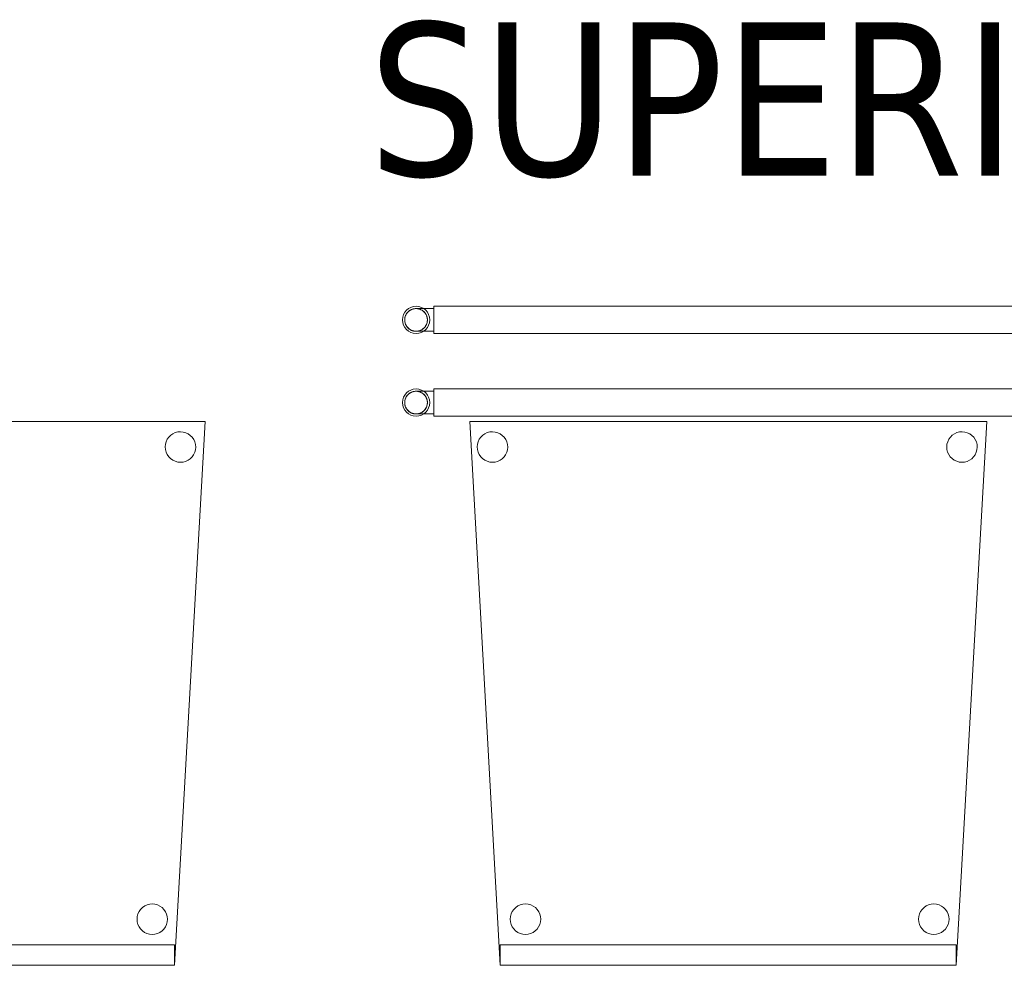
# Model space of a CAD drawing. Header units: metres. Extents: x 391.1 to 427.5, y 12.5 to 28.4.
# Tile 197 of 209: x 417.401 to 418.366, y 16.054 to 16.98. Entities that reach past the tile are written whole.
import ezdxf

# ---------------------------------------------------------------- set-up
doc = ezdxf.new("R2010")
doc.units = ezdxf.units.M
for name, color, linetype, lineweight in [('02_MOBILIARIO', 7, 'Continuous', 18), ('A-DETL-____-MBND', 7, 'Continuous', 18), ('G-____-____-TEXT', 7, 'Continuous', 30), ('P-PIPE-____-OTLN', 7, 'Continuous', 18)]:
    doc.layers.add(name, color=color, linetype=linetype, lineweight=lineweight)
doc.styles.add('Tahoma_4', font='tahoma.ttf', dxfattribs={"height": 0.15})

# ---------------------------------------------------------------- blocks, each defined once
blk = doc.blocks.new('Family - Cadira confident_PA-152257-03_CLI_AIGUA_P0A')
at = {"layer": 'A-DETL-____-MBND', "color": 253, "true_color": 0xaaaaaa}
for p, q in [((0.03, 0), (0, 0.53261)), ((0, 0.53261), (0.50651, 0.53261)), ((0.50651, 0.53261), (0, 0.53261)), ((0, 0.53261), (0.03, 0)), ((0.50651, 0.53261), (0.47651, 0)), ((0.47651, 0), (0.50651, 0.53261)), ((0.01488, 0.52048), (0.01724, 0.52157)), ((0.01724, 0.52157), (0.01488, 0.52048)), ((0.01724, 0.52157), (0.01976, 0.52223)), ((0.01976, 0.52223), (0.01724, 0.52157)), ((0.01976, 0.52223), (0.02235, 0.52245)), ((0.02235, 0.52245), (0.01976, 0.52223)), ((0.02235, 0.52245), (0.02495, 0.52221)), ((0.02495, 0.52221), (0.02235, 0.52245)), ((0.02495, 0.52221), (0.02746, 0.52153)), ((0.02746, 0.52153), (0.02495, 0.52221)), ((0.02746, 0.52153), (0.02981, 0.52041)), ((0.02981, 0.52041), (0.02746, 0.52153)), ((0.47488, 0.52048), (0.47724, 0.52157)), ((0.47724, 0.52157), (0.47488, 0.52048)), ((0.47724, 0.52157), (0.47976, 0.52223)), ((0.47976, 0.52223), (0.47724, 0.52157)), ((0.47976, 0.52223), (0.48235, 0.52245)), ((0.48235, 0.52245), (0.47976, 0.52223)), ((0.48235, 0.52245), (0.48495, 0.52221)), ((0.48495, 0.52221), (0.48235, 0.52245)), ((0.48495, 0.52221), (0.48746, 0.52153)), ((0.48746, 0.52153), (0.48495, 0.52221)), ((0.48746, 0.52153), (0.48981, 0.52041)), ((0.48981, 0.52041), (0.48746, 0.52153)), ((0.00759, 0.51017), (0.00827, 0.51268)), ((0.00827, 0.51268), (0.00759, 0.51017)), ((0.00827, 0.51268), (0.00938, 0.51504)), ((0.00938, 0.51504), (0.00827, 0.51268)), ((0.00938, 0.51504), (0.01089, 0.51716)), ((0.01089, 0.51716), (0.00938, 0.51504)), ((0.01089, 0.51716), (0.01274, 0.519)), ((0.01274, 0.519), (0.01089, 0.51716)), ((0.01274, 0.519), (0.01488, 0.52048)), ((0.01488, 0.52048), (0.01274, 0.519)), ((0.02981, 0.52041), (0.03194, 0.51891)), ((0.03194, 0.51891), (0.02981, 0.52041)), ((0.03194, 0.51891), (0.03377, 0.51706)), ((0.03377, 0.51706), (0.03194, 0.51891)), ((0.03377, 0.51706), (0.03526, 0.51492)), ((0.03526, 0.51492), (0.03377, 0.51706)), ((0.03526, 0.51492), (0.03635, 0.51256)), ((0.03635, 0.51256), (0.03526, 0.51492)), ((0.03635, 0.51256), (0.03701, 0.51004)), ((0.03701, 0.51004), (0.03635, 0.51256)), ((0.46759, 0.51017), (0.46827, 0.51268)), ((0.46827, 0.51268), (0.46759, 0.51017)), ((0.46827, 0.51268), (0.46938, 0.51504)), ((0.46938, 0.51504), (0.46827, 0.51268)), ((0.46938, 0.51504), (0.47089, 0.51716)), ((0.47089, 0.51716), (0.46938, 0.51504)), ((0.47089, 0.51716), (0.47274, 0.519)), ((0.47274, 0.519), (0.47089, 0.51716)), ((0.47274, 0.519), (0.47488, 0.52048)), ((0.47488, 0.52048), (0.47274, 0.519)), ((0.48981, 0.52041), (0.49194, 0.51891)), ((0.49194, 0.51891), (0.48981, 0.52041)), ((0.49194, 0.51891), (0.49377, 0.51706)), ((0.49377, 0.51706), (0.49194, 0.51891)), ((0.49377, 0.51706), (0.49526, 0.51492)), ((0.49526, 0.51492), (0.49377, 0.51706)), ((0.49526, 0.51492), (0.49635, 0.51256)), ((0.49635, 0.51256), (0.49526, 0.51492)), ((0.49635, 0.51256), (0.49701, 0.51004)), ((0.49701, 0.51004), (0.49635, 0.51256)), ((0.00735, 0.50758), (0.00759, 0.51017)), ((0.00759, 0.51017), (0.00735, 0.50758)), ((0.00757, 0.50498), (0.00735, 0.50758)), ((0.00735, 0.50758), (0.00757, 0.50498)), ((0.00823, 0.50246), (0.00757, 0.50498)), ((0.00757, 0.50498), (0.00823, 0.50246)), ((0.00932, 0.5001), (0.00823, 0.50246)), ((0.00823, 0.50246), (0.00932, 0.5001)), ((0.0363, 0.50234), (0.03519, 0.49999)), ((0.03519, 0.49999), (0.0363, 0.50234)), ((0.03699, 0.50485), (0.0363, 0.50234)), ((0.0363, 0.50234), (0.03699, 0.50485)), ((0.03723, 0.50745), (0.03699, 0.50485)), ((0.03699, 0.50485), (0.03723, 0.50745)), ((0.03701, 0.51004), (0.03723, 0.50745)), ((0.03723, 0.50745), (0.03701, 0.51004)), ((0.46735, 0.50758), (0.46759, 0.51017)), ((0.46759, 0.51017), (0.46735, 0.50758)), ((0.46757, 0.50498), (0.46735, 0.50758)), ((0.46735, 0.50758), (0.46757, 0.50498)), ((0.46823, 0.50246), (0.46757, 0.50498)), ((0.46757, 0.50498), (0.46823, 0.50246)), ((0.46932, 0.5001), (0.46823, 0.50246)), ((0.46823, 0.50246), (0.46932, 0.5001)), ((0.4963, 0.50234), (0.49519, 0.49999)), ((0.49519, 0.49999), (0.4963, 0.50234)), ((0.49699, 0.50485), (0.4963, 0.50234)), ((0.4963, 0.50234), (0.49699, 0.50485)), ((0.49723, 0.50745), (0.49699, 0.50485)), ((0.49699, 0.50485), (0.49723, 0.50745)), ((0.49701, 0.51004), (0.49723, 0.50745)), ((0.49723, 0.50745), (0.49701, 0.51004)), ((0.0108, 0.49796), (0.00932, 0.5001)), ((0.00932, 0.5001), (0.0108, 0.49796)), ((0.01264, 0.49611), (0.0108, 0.49796)), ((0.0108, 0.49796), (0.01264, 0.49611)), ((0.01476, 0.49461), (0.01264, 0.49611)), ((0.01264, 0.49611), (0.01476, 0.49461)), ((0.01712, 0.4935), (0.01476, 0.49461)), ((0.01476, 0.49461), (0.01712, 0.4935)), ((0.01963, 0.49281), (0.01712, 0.4935)), ((0.01712, 0.4935), (0.01963, 0.49281)), ((0.02222, 0.49257), (0.01963, 0.49281)), ((0.01963, 0.49281), (0.02222, 0.49257)), ((0.02482, 0.49279), (0.02222, 0.49257)), ((0.02222, 0.49257), (0.02482, 0.49279)), ((0.02734, 0.49345), (0.02482, 0.49279)), ((0.02482, 0.49279), (0.02734, 0.49345)), ((0.0297, 0.49454), (0.02734, 0.49345)), ((0.02734, 0.49345), (0.0297, 0.49454)), ((0.03184, 0.49603), (0.0297, 0.49454)), ((0.0297, 0.49454), (0.03184, 0.49603)), ((0.03369, 0.49786), (0.03184, 0.49603)), ((0.03184, 0.49603), (0.03369, 0.49786)), ((0.03519, 0.49999), (0.03369, 0.49786)), ((0.03369, 0.49786), (0.03519, 0.49999)), ((0.4708, 0.49796), (0.46932, 0.5001)), ((0.46932, 0.5001), (0.4708, 0.49796)), ((0.47264, 0.49611), (0.4708, 0.49796)), ((0.4708, 0.49796), (0.47264, 0.49611)), ((0.47476, 0.49461), (0.47264, 0.49611)), ((0.47264, 0.49611), (0.47476, 0.49461)), ((0.47712, 0.4935), (0.47476, 0.49461)), ((0.47476, 0.49461), (0.47712, 0.4935)), ((0.47963, 0.49281), (0.47712, 0.4935)), ((0.47712, 0.4935), (0.47963, 0.49281)), ((0.48222, 0.49257), (0.47963, 0.49281)), ((0.47963, 0.49281), (0.48222, 0.49257)), ((0.48482, 0.49279), (0.48222, 0.49257)), ((0.48222, 0.49257), (0.48482, 0.49279)), ((0.48734, 0.49345), (0.48482, 0.49279)), ((0.48482, 0.49279), (0.48734, 0.49345)), ((0.4897, 0.49454), (0.48734, 0.49345)), ((0.48734, 0.49345), (0.4897, 0.49454)), ((0.49184, 0.49603), (0.4897, 0.49454)), ((0.4897, 0.49454), (0.49184, 0.49603)), ((0.49369, 0.49786), (0.49184, 0.49603)), ((0.49184, 0.49603), (0.49369, 0.49786)), ((0.49519, 0.49999), (0.49369, 0.49786)), ((0.49369, 0.49786), (0.49519, 0.49999)), ((0.0451, 0.05659), (0.04724, 0.05807)), ((0.04724, 0.05807), (0.0451, 0.05659)), ((0.04724, 0.05807), (0.0496, 0.05916)), ((0.0496, 0.05916), (0.04724, 0.05807)), ((0.0496, 0.05916), (0.05212, 0.05983)), ((0.05212, 0.05983), (0.0496, 0.05916)), ((0.05212, 0.05983), (0.05472, 0.06004)), ((0.05472, 0.06004), (0.05212, 0.05983)), ((0.05472, 0.06004), (0.05731, 0.0598)), ((0.05731, 0.0598), (0.05472, 0.06004)), ((0.05731, 0.0598), (0.05982, 0.05912)), ((0.05982, 0.05912), (0.05731, 0.0598)), ((0.05982, 0.05912), (0.06218, 0.05801)), ((0.06218, 0.05801), (0.05982, 0.05912)), ((0.06218, 0.05801), (0.0643, 0.0565)), ((0.0643, 0.0565), (0.06218, 0.05801)), ((0.4451, 0.05659), (0.44724, 0.05807)), ((0.44724, 0.05807), (0.4451, 0.05659)), ((0.44724, 0.05807), (0.4496, 0.05916)), ((0.4496, 0.05916), (0.44724, 0.05807)), ((0.4496, 0.05916), (0.45212, 0.05983)), ((0.45212, 0.05983), (0.4496, 0.05916)), ((0.45212, 0.05983), (0.45472, 0.06004)), ((0.45472, 0.06004), (0.45212, 0.05983)), ((0.45472, 0.06004), (0.45731, 0.0598)), ((0.45731, 0.0598), (0.45472, 0.06004)), ((0.45731, 0.0598), (0.45982, 0.05912)), ((0.45982, 0.05912), (0.45731, 0.0598)), ((0.45982, 0.05912), (0.46218, 0.05801)), ((0.46218, 0.05801), (0.45982, 0.05912)), ((0.46218, 0.05801), (0.4643, 0.0565)), ((0.4643, 0.0565), (0.46218, 0.05801)), ((0.03995, 0.04776), (0.04064, 0.05027)), ((0.04064, 0.05027), (0.03995, 0.04776)), ((0.04064, 0.05027), (0.04175, 0.05263)), ((0.04175, 0.05263), (0.04064, 0.05027)), ((0.04175, 0.05263), (0.04325, 0.05476)), ((0.04325, 0.05476), (0.04175, 0.05263)), ((0.04325, 0.05476), (0.0451, 0.05659)), ((0.0451, 0.05659), (0.04325, 0.05476)), ((0.0643, 0.0565), (0.06614, 0.05466)), ((0.06614, 0.05466), (0.0643, 0.0565)), ((0.06614, 0.05466), (0.06762, 0.05252)), ((0.06762, 0.05252), (0.06614, 0.05466)), ((0.06762, 0.05252), (0.06871, 0.05015)), ((0.06871, 0.05015), (0.06762, 0.05252)), ((0.06871, 0.05015), (0.06937, 0.04763)), ((0.06937, 0.04763), (0.06871, 0.05015)), ((0.43995, 0.04776), (0.44064, 0.05027)), ((0.44064, 0.05027), (0.43995, 0.04776)), ((0.44064, 0.05027), (0.44175, 0.05263)), ((0.44175, 0.05263), (0.44064, 0.05027)), ((0.44175, 0.05263), (0.44325, 0.05476)), ((0.44325, 0.05476), (0.44175, 0.05263)), ((0.44325, 0.05476), (0.4451, 0.05659)), ((0.4451, 0.05659), (0.44325, 0.05476)), ((0.4643, 0.0565), (0.46614, 0.05466)), ((0.46614, 0.05466), (0.4643, 0.0565)), ((0.46614, 0.05466), (0.46762, 0.05252)), ((0.46762, 0.05252), (0.46614, 0.05466)), ((0.46762, 0.05252), (0.46871, 0.05015)), ((0.46871, 0.05015), (0.46762, 0.05252)), ((0.46871, 0.05015), (0.46937, 0.04763)), ((0.46937, 0.04763), (0.46871, 0.05015)), ((0.03971, 0.04517), (0.03995, 0.04776)), ((0.03995, 0.04776), (0.03971, 0.04517)), ((0.03993, 0.04257), (0.03971, 0.04517)), ((0.03971, 0.04517), (0.03993, 0.04257)), ((0.04059, 0.04006), (0.03993, 0.04257)), ((0.03993, 0.04257), (0.04059, 0.04006)), ((0.04168, 0.03769), (0.04059, 0.04006)), ((0.04059, 0.04006), (0.04168, 0.03769)), ((0.06867, 0.03993), (0.06756, 0.03758)), ((0.06756, 0.03758), (0.06867, 0.03993)), ((0.06935, 0.04245), (0.06867, 0.03993)), ((0.06867, 0.03993), (0.06935, 0.04245)), ((0.06959, 0.04504), (0.06935, 0.04245)), ((0.06935, 0.04245), (0.06959, 0.04504)), ((0.06937, 0.04763), (0.06959, 0.04504)), ((0.06959, 0.04504), (0.06937, 0.04763)), ((0.43971, 0.04517), (0.43995, 0.04776)), ((0.43995, 0.04776), (0.43971, 0.04517)), ((0.43993, 0.04257), (0.43971, 0.04517)), ((0.43971, 0.04517), (0.43993, 0.04257)), ((0.44059, 0.04006), (0.43993, 0.04257)), ((0.43993, 0.04257), (0.44059, 0.04006)), ((0.44168, 0.03769), (0.44059, 0.04006)), ((0.44059, 0.04006), (0.44168, 0.03769)), ((0.46867, 0.03993), (0.46756, 0.03758)), ((0.46756, 0.03758), (0.46867, 0.03993)), ((0.46935, 0.04245), (0.46867, 0.03993)), ((0.46867, 0.03993), (0.46935, 0.04245)), ((0.46959, 0.04504), (0.46935, 0.04245)), ((0.46935, 0.04245), (0.46959, 0.04504)), ((0.46937, 0.04763), (0.46959, 0.04504)), ((0.46959, 0.04504), (0.46937, 0.04763)), ((0.04317, 0.03555), (0.04168, 0.03769)), ((0.04168, 0.03769), (0.04317, 0.03555)), ((0.045, 0.0337), (0.04317, 0.03555)), ((0.04317, 0.03555), (0.045, 0.0337)), ((0.04713, 0.0322), (0.045, 0.0337)), ((0.045, 0.0337), (0.04713, 0.0322)), ((0.04948, 0.03109), (0.04713, 0.0322)), ((0.04713, 0.0322), (0.04948, 0.03109)), ((0.05199, 0.0304), (0.04948, 0.03109)), ((0.04948, 0.03109), (0.05199, 0.0304)), ((0.05459, 0.03017), (0.05199, 0.0304)), ((0.05199, 0.0304), (0.05459, 0.03017)), ((0.05718, 0.03038), (0.05459, 0.03017)), ((0.05459, 0.03017), (0.05718, 0.03038)), ((0.0597, 0.03104), (0.05718, 0.03038)), ((0.05718, 0.03038), (0.0597, 0.03104)), ((0.06206, 0.03213), (0.0597, 0.03104)), ((0.0597, 0.03104), (0.06206, 0.03213)), ((0.0642, 0.03362), (0.06206, 0.03213)), ((0.06206, 0.03213), (0.0642, 0.03362)), ((0.06605, 0.03545), (0.0642, 0.03362)), ((0.0642, 0.03362), (0.06605, 0.03545)), ((0.06756, 0.03758), (0.06605, 0.03545)), ((0.06605, 0.03545), (0.06756, 0.03758)), ((0.44317, 0.03555), (0.44168, 0.03769)), ((0.44168, 0.03769), (0.44317, 0.03555)), ((0.445, 0.0337), (0.44317, 0.03555)), ((0.44317, 0.03555), (0.445, 0.0337)), ((0.44713, 0.0322), (0.445, 0.0337)), ((0.445, 0.0337), (0.44713, 0.0322)), ((0.44948, 0.03109), (0.44713, 0.0322)), ((0.44713, 0.0322), (0.44948, 0.03109)), ((0.45199, 0.0304), (0.44948, 0.03109)), ((0.44948, 0.03109), (0.45199, 0.0304)), ((0.45459, 0.03017), (0.45199, 0.0304)), ((0.45199, 0.0304), (0.45459, 0.03017)), ((0.45718, 0.03038), (0.45459, 0.03017)), ((0.45459, 0.03017), (0.45718, 0.03038)), ((0.4597, 0.03104), (0.45718, 0.03038)), ((0.45718, 0.03038), (0.4597, 0.03104)), ((0.46206, 0.03213), (0.4597, 0.03104)), ((0.4597, 0.03104), (0.46206, 0.03213)), ((0.4642, 0.03362), (0.46206, 0.03213)), ((0.46206, 0.03213), (0.4642, 0.03362)), ((0.46605, 0.03545), (0.4642, 0.03362)), ((0.4642, 0.03362), (0.46605, 0.03545)), ((0.46756, 0.03758), (0.46605, 0.03545)), ((0.46605, 0.03545), (0.46756, 0.03758)), ((0.03, 0), (0.03, 0.02)), ((0.03, 0.02), (0.47651, 0.02)), ((0.47651, 0.02), (0.03, 0.02)), ((0.03, 0.02), (0.03, 0)), ((0.47651, 0.02), (0.47651, 0)), ((0.47651, 0), (0.47651, 0.02)), ((0.47651, 0), (0.03, 0)), ((0.03, 0), (0.47651, 0)), ((0.03, 0), (0.47651, 0)), ((0.47651, 0), (0.03, 0))]:
    blk.add_line(p, q, dxfattribs=at)
blk = doc.blocks.new('Family - Cadira confident_PA-152549-03_CLI_AIGUA_P0A')
at = {"layer": 'A-DETL-____-MBND', "color": 253, "true_color": 0xaaaaaa}
for p, q in [((0.03, 0), (0, 0.53261)), ((0, 0.53261), (0.50651, 0.53261)), ((0.50651, 0.53261), (0, 0.53261)), ((0, 0.53261), (0.03, 0)), ((0.50651, 0.53261), (0.47651, 0)), ((0.47651, 0), (0.50651, 0.53261)), ((0.01488, 0.52048), (0.01724, 0.52157)), ((0.01724, 0.52157), (0.01488, 0.52048)), ((0.01724, 0.52157), (0.01976, 0.52223)), ((0.01976, 0.52223), (0.01724, 0.52157)), ((0.01976, 0.52223), (0.02235, 0.52245)), ((0.02235, 0.52245), (0.01976, 0.52223)), ((0.02235, 0.52245), (0.02495, 0.52221)), ((0.02495, 0.52221), (0.02235, 0.52245)), ((0.02495, 0.52221), (0.02746, 0.52153)), ((0.02746, 0.52153), (0.02495, 0.52221)), ((0.02746, 0.52153), (0.02981, 0.52041)), ((0.02981, 0.52041), (0.02746, 0.52153)), ((0.47488, 0.52048), (0.47724, 0.52157)), ((0.47724, 0.52157), (0.47488, 0.52048)), ((0.47724, 0.52157), (0.47976, 0.52223)), ((0.47976, 0.52223), (0.47724, 0.52157)), ((0.47976, 0.52223), (0.48235, 0.52245)), ((0.48235, 0.52245), (0.47976, 0.52223)), ((0.48235, 0.52245), (0.48495, 0.52221)), ((0.48495, 0.52221), (0.48235, 0.52245)), ((0.48495, 0.52221), (0.48746, 0.52153)), ((0.48746, 0.52153), (0.48495, 0.52221)), ((0.48746, 0.52153), (0.48981, 0.52041)), ((0.48981, 0.52041), (0.48746, 0.52153)), ((0.00759, 0.51017), (0.00827, 0.51268)), ((0.00827, 0.51268), (0.00759, 0.51017)), ((0.00827, 0.51268), (0.00938, 0.51504)), ((0.00938, 0.51504), (0.00827, 0.51268)), ((0.00938, 0.51504), (0.01089, 0.51716)), ((0.01089, 0.51716), (0.00938, 0.51504)), ((0.01089, 0.51716), (0.01274, 0.519)), ((0.01274, 0.519), (0.01089, 0.51716)), ((0.01274, 0.519), (0.01488, 0.52048)), ((0.01488, 0.52048), (0.01274, 0.519)), ((0.02981, 0.52041), (0.03194, 0.51891)), ((0.03194, 0.51891), (0.02981, 0.52041)), ((0.03194, 0.51891), (0.03377, 0.51706)), ((0.03377, 0.51706), (0.03194, 0.51891)), ((0.03377, 0.51706), (0.03526, 0.51492)), ((0.03526, 0.51492), (0.03377, 0.51706)), ((0.03526, 0.51492), (0.03635, 0.51256)), ((0.03635, 0.51256), (0.03526, 0.51492)), ((0.03635, 0.51256), (0.03701, 0.51004)), ((0.03701, 0.51004), (0.03635, 0.51256)), ((0.46759, 0.51017), (0.46827, 0.51268)), ((0.46827, 0.51268), (0.46759, 0.51017)), ((0.46827, 0.51268), (0.46938, 0.51504)), ((0.46938, 0.51504), (0.46827, 0.51268)), ((0.46938, 0.51504), (0.47089, 0.51716)), ((0.47089, 0.51716), (0.46938, 0.51504)), ((0.47089, 0.51716), (0.47274, 0.519)), ((0.47274, 0.519), (0.47089, 0.51716)), ((0.47274, 0.519), (0.47488, 0.52048)), ((0.47488, 0.52048), (0.47274, 0.519)), ((0.48981, 0.52041), (0.49194, 0.51891)), ((0.49194, 0.51891), (0.48981, 0.52041)), ((0.49194, 0.51891), (0.49377, 0.51706)), ((0.49377, 0.51706), (0.49194, 0.51891)), ((0.49377, 0.51706), (0.49526, 0.51492)), ((0.49526, 0.51492), (0.49377, 0.51706)), ((0.49526, 0.51492), (0.49635, 0.51256)), ((0.49635, 0.51256), (0.49526, 0.51492)), ((0.49635, 0.51256), (0.49701, 0.51004)), ((0.49701, 0.51004), (0.49635, 0.51256)), ((0.00735, 0.50758), (0.00759, 0.51017)), ((0.00759, 0.51017), (0.00735, 0.50758)), ((0.00757, 0.50498), (0.00735, 0.50758)), ((0.00735, 0.50758), (0.00757, 0.50498)), ((0.00823, 0.50246), (0.00757, 0.50498)), ((0.00757, 0.50498), (0.00823, 0.50246)), ((0.00932, 0.5001), (0.00823, 0.50246)), ((0.00823, 0.50246), (0.00932, 0.5001)), ((0.0363, 0.50234), (0.03519, 0.49999)), ((0.03519, 0.49999), (0.0363, 0.50234)), ((0.03699, 0.50485), (0.0363, 0.50234)), ((0.0363, 0.50234), (0.03699, 0.50485)), ((0.03723, 0.50745), (0.03699, 0.50485)), ((0.03699, 0.50485), (0.03723, 0.50745)), ((0.03701, 0.51004), (0.03723, 0.50745)), ((0.03723, 0.50745), (0.03701, 0.51004)), ((0.46735, 0.50758), (0.46759, 0.51017)), ((0.46759, 0.51017), (0.46735, 0.50758)), ((0.46757, 0.50498), (0.46735, 0.50758)), ((0.46735, 0.50758), (0.46757, 0.50498)), ((0.46823, 0.50246), (0.46757, 0.50498)), ((0.46757, 0.50498), (0.46823, 0.50246)), ((0.46932, 0.5001), (0.46823, 0.50246)), ((0.46823, 0.50246), (0.46932, 0.5001)), ((0.4963, 0.50234), (0.49519, 0.49999)), ((0.49519, 0.49999), (0.4963, 0.50234)), ((0.49699, 0.50485), (0.4963, 0.50234)), ((0.4963, 0.50234), (0.49699, 0.50485)), ((0.49723, 0.50745), (0.49699, 0.50485)), ((0.49699, 0.50485), (0.49723, 0.50745)), ((0.49701, 0.51004), (0.49723, 0.50745)), ((0.49723, 0.50745), (0.49701, 0.51004)), ((0.0108, 0.49796), (0.00932, 0.5001)), ((0.00932, 0.5001), (0.0108, 0.49796)), ((0.01264, 0.49611), (0.0108, 0.49796)), ((0.0108, 0.49796), (0.01264, 0.49611)), ((0.01476, 0.49461), (0.01264, 0.49611)), ((0.01264, 0.49611), (0.01476, 0.49461)), ((0.01712, 0.4935), (0.01476, 0.49461)), ((0.01476, 0.49461), (0.01712, 0.4935)), ((0.01963, 0.49281), (0.01712, 0.4935)), ((0.01712, 0.4935), (0.01963, 0.49281)), ((0.02222, 0.49257), (0.01963, 0.49281)), ((0.01963, 0.49281), (0.02222, 0.49257)), ((0.02482, 0.49279), (0.02222, 0.49257)), ((0.02222, 0.49257), (0.02482, 0.49279)), ((0.02734, 0.49345), (0.02482, 0.49279)), ((0.02482, 0.49279), (0.02734, 0.49345)), ((0.0297, 0.49454), (0.02734, 0.49345)), ((0.02734, 0.49345), (0.0297, 0.49454)), ((0.03184, 0.49603), (0.0297, 0.49454)), ((0.0297, 0.49454), (0.03184, 0.49603)), ((0.03369, 0.49786), (0.03184, 0.49603)), ((0.03184, 0.49603), (0.03369, 0.49786)), ((0.03519, 0.49999), (0.03369, 0.49786)), ((0.03369, 0.49786), (0.03519, 0.49999)), ((0.4708, 0.49796), (0.46932, 0.5001)), ((0.46932, 0.5001), (0.4708, 0.49796)), ((0.47264, 0.49611), (0.4708, 0.49796)), ((0.4708, 0.49796), (0.47264, 0.49611)), ((0.47476, 0.49461), (0.47264, 0.49611)), ((0.47264, 0.49611), (0.47476, 0.49461)), ((0.47712, 0.4935), (0.47476, 0.49461)), ((0.47476, 0.49461), (0.47712, 0.4935)), ((0.47963, 0.49281), (0.47712, 0.4935)), ((0.47712, 0.4935), (0.47963, 0.49281)), ((0.48222, 0.49257), (0.47963, 0.49281)), ((0.47963, 0.49281), (0.48222, 0.49257)), ((0.48482, 0.49279), (0.48222, 0.49257)), ((0.48222, 0.49257), (0.48482, 0.49279)), ((0.48734, 0.49345), (0.48482, 0.49279)), ((0.48482, 0.49279), (0.48734, 0.49345)), ((0.4897, 0.49454), (0.48734, 0.49345)), ((0.48734, 0.49345), (0.4897, 0.49454)), ((0.49184, 0.49603), (0.4897, 0.49454)), ((0.4897, 0.49454), (0.49184, 0.49603)), ((0.49369, 0.49786), (0.49184, 0.49603)), ((0.49184, 0.49603), (0.49369, 0.49786)), ((0.49519, 0.49999), (0.49369, 0.49786)), ((0.49369, 0.49786), (0.49519, 0.49999)), ((0.0451, 0.05659), (0.04724, 0.05807)), ((0.04724, 0.05807), (0.0451, 0.05659)), ((0.04724, 0.05807), (0.0496, 0.05916)), ((0.0496, 0.05916), (0.04724, 0.05807)), ((0.0496, 0.05916), (0.05212, 0.05983)), ((0.05212, 0.05983), (0.0496, 0.05916)), ((0.05212, 0.05983), (0.05472, 0.06004)), ((0.05472, 0.06004), (0.05212, 0.05983)), ((0.05472, 0.06004), (0.05731, 0.0598)), ((0.05731, 0.0598), (0.05472, 0.06004)), ((0.05731, 0.0598), (0.05982, 0.05912)), ((0.05982, 0.05912), (0.05731, 0.0598)), ((0.05982, 0.05912), (0.06218, 0.05801)), ((0.06218, 0.05801), (0.05982, 0.05912)), ((0.06218, 0.05801), (0.0643, 0.0565)), ((0.0643, 0.0565), (0.06218, 0.05801)), ((0.4451, 0.05659), (0.44724, 0.05807)), ((0.44724, 0.05807), (0.4451, 0.05659)), ((0.44724, 0.05807), (0.4496, 0.05916)), ((0.4496, 0.05916), (0.44724, 0.05807)), ((0.4496, 0.05916), (0.45212, 0.05983)), ((0.45212, 0.05983), (0.4496, 0.05916)), ((0.45212, 0.05983), (0.45472, 0.06004)), ((0.45472, 0.06004), (0.45212, 0.05983)), ((0.45472, 0.06004), (0.45731, 0.0598)), ((0.45731, 0.0598), (0.45472, 0.06004)), ((0.45731, 0.0598), (0.45982, 0.05912)), ((0.45982, 0.05912), (0.45731, 0.0598)), ((0.45982, 0.05912), (0.46218, 0.05801)), ((0.46218, 0.05801), (0.45982, 0.05912)), ((0.46218, 0.05801), (0.4643, 0.0565)), ((0.4643, 0.0565), (0.46218, 0.05801)), ((0.03995, 0.04776), (0.04064, 0.05027)), ((0.04064, 0.05027), (0.03995, 0.04776)), ((0.04064, 0.05027), (0.04175, 0.05263)), ((0.04175, 0.05263), (0.04064, 0.05027)), ((0.04175, 0.05263), (0.04325, 0.05476)), ((0.04325, 0.05476), (0.04175, 0.05263)), ((0.04325, 0.05476), (0.0451, 0.05659)), ((0.0451, 0.05659), (0.04325, 0.05476)), ((0.0643, 0.0565), (0.06614, 0.05466)), ((0.06614, 0.05466), (0.0643, 0.0565)), ((0.06614, 0.05466), (0.06762, 0.05252)), ((0.06762, 0.05252), (0.06614, 0.05466)), ((0.06762, 0.05252), (0.06871, 0.05015)), ((0.06871, 0.05015), (0.06762, 0.05252)), ((0.06871, 0.05015), (0.06937, 0.04763)), ((0.06937, 0.04763), (0.06871, 0.05015)), ((0.43995, 0.04776), (0.44064, 0.05027)), ((0.44064, 0.05027), (0.43995, 0.04776)), ((0.44064, 0.05027), (0.44175, 0.05263)), ((0.44175, 0.05263), (0.44064, 0.05027)), ((0.44175, 0.05263), (0.44325, 0.05476)), ((0.44325, 0.05476), (0.44175, 0.05263)), ((0.44325, 0.05476), (0.4451, 0.05659)), ((0.4451, 0.05659), (0.44325, 0.05476)), ((0.4643, 0.0565), (0.46614, 0.05466)), ((0.46614, 0.05466), (0.4643, 0.0565)), ((0.46614, 0.05466), (0.46762, 0.05252)), ((0.46762, 0.05252), (0.46614, 0.05466)), ((0.46762, 0.05252), (0.46871, 0.05015)), ((0.46871, 0.05015), (0.46762, 0.05252)), ((0.46871, 0.05015), (0.46937, 0.04763)), ((0.46937, 0.04763), (0.46871, 0.05015)), ((0.03971, 0.04517), (0.03995, 0.04776)), ((0.03995, 0.04776), (0.03971, 0.04517)), ((0.03993, 0.04257), (0.03971, 0.04517)), ((0.03971, 0.04517), (0.03993, 0.04257)), ((0.04059, 0.04006), (0.03993, 0.04257)), ((0.03993, 0.04257), (0.04059, 0.04006)), ((0.04168, 0.03769), (0.04059, 0.04006)), ((0.04059, 0.04006), (0.04168, 0.03769)), ((0.06867, 0.03993), (0.06756, 0.03758)), ((0.06756, 0.03758), (0.06867, 0.03993)), ((0.06935, 0.04245), (0.06867, 0.03993)), ((0.06867, 0.03993), (0.06935, 0.04245)), ((0.06959, 0.04504), (0.06935, 0.04245)), ((0.06935, 0.04245), (0.06959, 0.04504)), ((0.06937, 0.04763), (0.06959, 0.04504)), ((0.06959, 0.04504), (0.06937, 0.04763)), ((0.43971, 0.04517), (0.43995, 0.04776)), ((0.43995, 0.04776), (0.43971, 0.04517)), ((0.43993, 0.04257), (0.43971, 0.04517)), ((0.43971, 0.04517), (0.43993, 0.04257)), ((0.44059, 0.04006), (0.43993, 0.04257)), ((0.43993, 0.04257), (0.44059, 0.04006)), ((0.44168, 0.03769), (0.44059, 0.04006)), ((0.44059, 0.04006), (0.44168, 0.03769)), ((0.46867, 0.03993), (0.46756, 0.03758)), ((0.46756, 0.03758), (0.46867, 0.03993)), ((0.46935, 0.04245), (0.46867, 0.03993)), ((0.46867, 0.03993), (0.46935, 0.04245)), ((0.46959, 0.04504), (0.46935, 0.04245)), ((0.46935, 0.04245), (0.46959, 0.04504)), ((0.46937, 0.04763), (0.46959, 0.04504)), ((0.46959, 0.04504), (0.46937, 0.04763)), ((0.04317, 0.03555), (0.04168, 0.03769)), ((0.04168, 0.03769), (0.04317, 0.03555)), ((0.045, 0.0337), (0.04317, 0.03555)), ((0.04317, 0.03555), (0.045, 0.0337)), ((0.04713, 0.0322), (0.045, 0.0337)), ((0.045, 0.0337), (0.04713, 0.0322)), ((0.04948, 0.03109), (0.04713, 0.0322)), ((0.04713, 0.0322), (0.04948, 0.03109)), ((0.05199, 0.0304), (0.04948, 0.03109)), ((0.04948, 0.03109), (0.05199, 0.0304)), ((0.05459, 0.03017), (0.05199, 0.0304)), ((0.05199, 0.0304), (0.05459, 0.03017)), ((0.05718, 0.03038), (0.05459, 0.03017)), ((0.05459, 0.03017), (0.05718, 0.03038)), ((0.0597, 0.03104), (0.05718, 0.03038)), ((0.05718, 0.03038), (0.0597, 0.03104)), ((0.06206, 0.03213), (0.0597, 0.03104)), ((0.0597, 0.03104), (0.06206, 0.03213)), ((0.0642, 0.03362), (0.06206, 0.03213)), ((0.06206, 0.03213), (0.0642, 0.03362)), ((0.06605, 0.03545), (0.0642, 0.03362)), ((0.0642, 0.03362), (0.06605, 0.03545)), ((0.06756, 0.03758), (0.06605, 0.03545)), ((0.06605, 0.03545), (0.06756, 0.03758)), ((0.44317, 0.03555), (0.44168, 0.03769)), ((0.44168, 0.03769), (0.44317, 0.03555)), ((0.445, 0.0337), (0.44317, 0.03555)), ((0.44317, 0.03555), (0.445, 0.0337)), ((0.44713, 0.0322), (0.445, 0.0337)), ((0.445, 0.0337), (0.44713, 0.0322)), ((0.44948, 0.03109), (0.44713, 0.0322)), ((0.44713, 0.0322), (0.44948, 0.03109)), ((0.45199, 0.0304), (0.44948, 0.03109)), ((0.44948, 0.03109), (0.45199, 0.0304)), ((0.45459, 0.03017), (0.45199, 0.0304)), ((0.45199, 0.0304), (0.45459, 0.03017)), ((0.45718, 0.03038), (0.45459, 0.03017)), ((0.45459, 0.03017), (0.45718, 0.03038)), ((0.4597, 0.03104), (0.45718, 0.03038)), ((0.45718, 0.03038), (0.4597, 0.03104)), ((0.46206, 0.03213), (0.4597, 0.03104)), ((0.4597, 0.03104), (0.46206, 0.03213)), ((0.4642, 0.03362), (0.46206, 0.03213)), ((0.46206, 0.03213), (0.4642, 0.03362)), ((0.46605, 0.03545), (0.4642, 0.03362)), ((0.4642, 0.03362), (0.46605, 0.03545)), ((0.46756, 0.03758), (0.46605, 0.03545)), ((0.46605, 0.03545), (0.46756, 0.03758)), ((0.03, 0), (0.03, 0.02)), ((0.03, 0.02), (0.47651, 0.02)), ((0.47651, 0.02), (0.03, 0.02)), ((0.03, 0.02), (0.03, 0)), ((0.47651, 0.02), (0.47651, 0)), ((0.47651, 0), (0.47651, 0.02)), ((0.47651, 0), (0.03, 0)), ((0.03, 0), (0.47651, 0)), ((0.03, 0), (0.47651, 0)), ((0.47651, 0), (0.03, 0))]:
    blk.add_line(p, q, dxfattribs=at)
blk = doc.blocks.new('LONDR55-XX_ZZ-ARQ-CAA-M3D-Londres55_ifc-1-03_CLI_AIGUA_P0A')
at = {"layer": '02_MOBILIARIO', "color": 253, "lineweight": 18, "true_color": 0xaaaaaa}
for name, p in [('Family - Cadira confident_PA-152257-03_CLI_AIGUA_P0A', (417.0766, 16.05366)), ('Family - Cadira confident_PA-152549-03_CLI_AIGUA_P0A', (417.84224, 16.05366))]:
    blk.add_blockref(name, p, dxfattribs=at)
blk = doc.blocks.new('M_Codo - Genérico - Estándar-775875-03_CLI_AIGUA_P0A')
at = {"layer": 'P-PIPE-____-OTLN', "color": 145, "true_color": 0x527ca5}
for p, q in [((400.21264, 21.92363), (400.22355, 21.92151)), ((400.22355, 21.92151), (400.23445, 21.91939))]:
    blk.add_line(p, q, dxfattribs=at)
at = {"layer": 'P-PIPE-____-OTLN', "color": 145, "true_color": 0x527ca5, "flags": 128}
for points in [[(400.21597, 21.94077), (400.21606, 21.94121), (400.21617, 21.94164), (400.2163, 21.94207), (400.21645, 21.94249), (400.21661, 21.9429), (400.21679, 21.94331), (400.21698, 21.94371), (400.21719, 21.9441), (400.21742, 21.94448), (400.21766, 21.94486), (400.21791, 21.94522), (400.21818, 21.94557), (400.21846, 21.94591), (400.21876, 21.94625), (400.21907, 21.94656), (400.21939, 21.94687), (400.21973, 21.94716), (400.22007, 21.94744), (400.22043, 21.94771), (400.2208, 21.94796), (400.22118, 21.94819), (400.22156, 21.94841), (400.22196, 21.94862), (400.22236, 21.94881), (400.22277, 21.94898), (400.22318, 21.94914), (400.22361, 21.94927), (400.22403, 21.9494), (400.22447, 21.9495), (400.2249, 21.94959), (400.22534, 21.94966), (400.22578, 21.94971), (400.22622, 21.94975), (400.22667, 21.94977), (400.22711, 21.94976), (400.22756, 21.94975), (400.228, 21.94971), (400.22844, 21.94966), (400.22888, 21.94959), (400.229, 21.94956)], [(400.229, 21.94956), (400.22943, 21.94947), (400.22986, 21.94936), (400.23029, 21.94923), (400.23071, 21.94909), (400.23112, 21.94892), (400.23153, 21.94875), (400.23193, 21.94855), (400.23232, 21.94834), (400.2327, 21.94812), (400.23308, 21.94788), (400.23344, 21.94762), (400.2338, 21.94735), (400.23414, 21.94707), (400.23447, 21.94677), (400.23479, 21.94646), (400.23509, 21.94614), (400.23539, 21.9458), (400.23566, 21.94546), (400.23593, 21.9451), (400.23618, 21.94473), (400.23642, 21.94436), (400.23664, 21.94397), (400.23684, 21.94358), (400.23703, 21.94317), (400.2372, 21.94276), (400.23736, 21.94235), (400.2375, 21.94193), (400.23762, 21.9415), (400.23772, 21.94107), (400.23781, 21.94063), (400.23788, 21.94019), (400.23794, 21.93975), (400.23797, 21.93931), (400.23799, 21.93886), (400.23799, 21.93842), (400.23797, 21.93797), (400.23793, 21.93753), (400.23788, 21.93709), (400.23781, 21.93665), (400.23779, 21.93653)], [(400.21264, 21.92363), (400.21277, 21.92432), (400.2129, 21.925), (400.21304, 21.92569), (400.21317, 21.92636), (400.2133, 21.92704), (400.21343, 21.92771), (400.21356, 21.92837), (400.21369, 21.92903), (400.21381, 21.92967), (400.21393, 21.93031), (400.21406, 21.93093), (400.21418, 21.93155), (400.21429, 21.93215), (400.21441, 21.93274), (400.21452, 21.93331), (400.21463, 21.93387), (400.21473, 21.93441), (400.21483, 21.93494), (400.21493, 21.93544), (400.21503, 21.93593), (400.21512, 21.9364), (400.21521, 21.93684), (400.21529, 21.93727), (400.21537, 21.93768), (400.21544, 21.93806), (400.21551, 21.93842), (400.21558, 21.93875), (400.21564, 21.93906), (400.21569, 21.93935), (400.21574, 21.93961), (400.21579, 21.93985), (400.21583, 21.94006), (400.21586, 21.94024), (400.2159, 21.9404), (400.21592, 21.94053), (400.21594, 21.94063), (400.21596, 21.9407), (400.21596, 21.94075), (400.21597, 21.94077)], [(400.22476, 21.92775), (400.22432, 21.92784), (400.22389, 21.92795), (400.22347, 21.92808), (400.22305, 21.92822), (400.22263, 21.92838), (400.22222, 21.92856), (400.22182, 21.92876), (400.22143, 21.92897), (400.22105, 21.92919), (400.22068, 21.92943), (400.22031, 21.92969), (400.21996, 21.92996), (400.21962, 21.93024), (400.21929, 21.93054), (400.21897, 21.93085), (400.21866, 21.93117), (400.21837, 21.93151), (400.21809, 21.93185), (400.21783, 21.93221), (400.21757, 21.93258), (400.21734, 21.93295), (400.21712, 21.93334), (400.21691, 21.93373), (400.21673, 21.93414), (400.21655, 21.93454), (400.2164, 21.93496), (400.21626, 21.93538), (400.21613, 21.93581), (400.21603, 21.93624), (400.21594, 21.93668), (400.21587, 21.93712), (400.21582, 21.93756), (400.21578, 21.938), (400.21577, 21.93845), (400.21577, 21.93889), (400.21579, 21.93933), (400.21582, 21.93978), (400.21588, 21.94022), (400.21595, 21.94066), (400.21597, 21.94077)], [(400.23779, 21.93653), (400.23769, 21.9361), (400.23758, 21.93567), (400.23745, 21.93524), (400.23731, 21.93482), (400.23715, 21.93441), (400.23697, 21.934), (400.23677, 21.9336), (400.23656, 21.93321), (400.23634, 21.93283), (400.2361, 21.93245), (400.23584, 21.93209), (400.23557, 21.93174), (400.23529, 21.93139), (400.23499, 21.93106), (400.23468, 21.93075), (400.23436, 21.93044), (400.23403, 21.93015), (400.23368, 21.92987), (400.23332, 21.9296), (400.23296, 21.92935), (400.23258, 21.92912), (400.23219, 21.9289), (400.2318, 21.92869), (400.2314, 21.9285), (400.23099, 21.92833), (400.23057, 21.92817), (400.23015, 21.92803), (400.22972, 21.92791), (400.22929, 21.92781), (400.22885, 21.92772), (400.22841, 21.92765), (400.22797, 21.9276), (400.22753, 21.92756), (400.22709, 21.92754), (400.22664, 21.92754), (400.2262, 21.92756), (400.22575, 21.9276), (400.22531, 21.92765), (400.22487, 21.92772), (400.22476, 21.92775)], [(400.23779, 21.93653), (400.23778, 21.93652), (400.23777, 21.93648), (400.23776, 21.93641), (400.23774, 21.93632), (400.23772, 21.93619), (400.23769, 21.93604), (400.23766, 21.93587), (400.23762, 21.93566), (400.23757, 21.93544), (400.23752, 21.93518), (400.23747, 21.9349), (400.23741, 21.9346), (400.23735, 21.93427), (400.23728, 21.93392), (400.2372, 21.93354), (400.23713, 21.93314), (400.23704, 21.93272), (400.23696, 21.93228), (400.23687, 21.93182), (400.23678, 21.93134), (400.23668, 21.93083), (400.23658, 21.93031), (400.23647, 21.92978), (400.23636, 21.92922), (400.23625, 21.92865), (400.23614, 21.92807), (400.23602, 21.92747), (400.23591, 21.92686), (400.23578, 21.92624), (400.23566, 21.9256), (400.23554, 21.92496), (400.23541, 21.92431), (400.23528, 21.92365), (400.23515, 21.92298), (400.23502, 21.92231), (400.23489, 21.92163), (400.23476, 21.92095), (400.23462, 21.92026), (400.23449, 21.91958), (400.23445, 21.91939)]]:
    blk.add_lwpolyline(points, dxfattribs=at)
at = {"layer": 'P-PIPE-____-OTLN', "color": 145, "true_color": 0x527ca5}
for start, end in [(79, 259), (259, 79)]:
    blk.add_arc((400.22688, 21.93865), 0.01111, start, end, dxfattribs=at)
blk = doc.blocks.new('M_Codo - Genérico - Estándar-V4-03_CLI_AIGUA_P0A')
at = {"layer": 'P-PIPE-____-OTLN', "color": 175, "true_color": 0x5046b4}
for p, q in [((400.13254, 21.9392), (400.14345, 21.93708)), ((400.14345, 21.93708), (400.15436, 21.93496))]:
    blk.add_line(p, q, dxfattribs=at)
at = {"layer": 'P-PIPE-____-OTLN', "color": 175, "true_color": 0x5046b4, "flags": 128}
for points in [[(400.13588, 21.95634), (400.13597, 21.95678), (400.13608, 21.95721), (400.13621, 21.95763), (400.13635, 21.95805), (400.13651, 21.95847), (400.13669, 21.95888), (400.13689, 21.95928), (400.1371, 21.95967), (400.13732, 21.96005), (400.13756, 21.96042), (400.13782, 21.96079), (400.13809, 21.96114), (400.13837, 21.96148), (400.13867, 21.96181), (400.13898, 21.96213), (400.1393, 21.96244), (400.13964, 21.96273), (400.13998, 21.96301), (400.14034, 21.96327), (400.1407, 21.96353), (400.14108, 21.96376), (400.14147, 21.96398), (400.14186, 21.96419), (400.14226, 21.96438), (400.14267, 21.96455), (400.14309, 21.9647), (400.14351, 21.96484), (400.14394, 21.96497), (400.14437, 21.96507), (400.14481, 21.96516), (400.14525, 21.96523), (400.14569, 21.96528), (400.14613, 21.96532), (400.14657, 21.96533), (400.14702, 21.96533), (400.14746, 21.96531), (400.14791, 21.96528), (400.14835, 21.96523), (400.14879, 21.96515), (400.1489, 21.96513)], [(400.1489, 21.96513), (400.14934, 21.96504), (400.14977, 21.96493), (400.15019, 21.9648), (400.15061, 21.96465), (400.15103, 21.96449), (400.15144, 21.96431), (400.15184, 21.96412), (400.15223, 21.96391), (400.15261, 21.96369), (400.15298, 21.96344), (400.15335, 21.96319), (400.1537, 21.96292), (400.15404, 21.96264), (400.15437, 21.96234), (400.15469, 21.96203), (400.155, 21.96171), (400.15529, 21.96137), (400.15557, 21.96103), (400.15584, 21.96067), (400.15609, 21.9603), (400.15632, 21.95993), (400.15654, 21.95954), (400.15675, 21.95914), (400.15694, 21.95874), (400.15711, 21.95833), (400.15726, 21.95792), (400.1574, 21.95749), (400.15753, 21.95707), (400.15763, 21.95664), (400.15772, 21.9562), (400.15779, 21.95576), (400.15784, 21.95532), (400.15788, 21.95488), (400.15789, 21.95443), (400.15789, 21.95399), (400.15788, 21.95354), (400.15784, 21.9531), (400.15779, 21.95266), (400.15771, 21.95222), (400.15769, 21.9521)], [(400.13254, 21.9392), (400.13268, 21.93989), (400.13281, 21.94057), (400.13294, 21.94125), (400.13307, 21.94193), (400.13321, 21.94261), (400.13334, 21.94328), (400.13346, 21.94394), (400.13359, 21.94459), (400.13372, 21.94524), (400.13384, 21.94588), (400.13396, 21.9465), (400.13408, 21.94712), (400.1342, 21.94772), (400.13431, 21.94831), (400.13442, 21.94888), (400.13453, 21.94944), (400.13464, 21.94998), (400.13474, 21.9505), (400.13484, 21.95101), (400.13493, 21.9515), (400.13502, 21.95197), (400.13511, 21.95241), (400.13519, 21.95284), (400.13527, 21.95324), (400.13535, 21.95363), (400.13542, 21.95398), (400.13548, 21.95432), (400.13554, 21.95463), (400.1356, 21.95492), (400.13565, 21.95518), (400.13569, 21.95541), (400.13574, 21.95562), (400.13577, 21.95581), (400.1358, 21.95596), (400.13583, 21.95609), (400.13585, 21.9562), (400.13586, 21.95627), (400.13587, 21.95632), (400.13588, 21.95634)], [(400.14466, 21.94331), (400.14423, 21.94341), (400.1438, 21.94352), (400.14337, 21.94365), (400.14295, 21.94379), (400.14254, 21.94395), (400.14213, 21.94413), (400.14173, 21.94433), (400.14134, 21.94454), (400.14096, 21.94476), (400.14058, 21.945), (400.14022, 21.94526), (400.13987, 21.94553), (400.13952, 21.94581), (400.13919, 21.94611), (400.13887, 21.94642), (400.13857, 21.94674), (400.13828, 21.94707), (400.138, 21.94742), (400.13773, 21.94778), (400.13748, 21.94814), (400.13725, 21.94852), (400.13703, 21.94891), (400.13682, 21.9493), (400.13663, 21.9497), (400.13646, 21.95011), (400.1363, 21.95053), (400.13616, 21.95095), (400.13604, 21.95138), (400.13594, 21.95181), (400.13585, 21.95225), (400.13578, 21.95269), (400.13573, 21.95313), (400.13569, 21.95357), (400.13567, 21.95401), (400.13567, 21.95446), (400.13569, 21.9549), (400.13573, 21.95535), (400.13578, 21.95579), (400.13585, 21.95623), (400.13588, 21.95634)], [(400.15769, 21.9521), (400.1576, 21.95167), (400.15749, 21.95124), (400.15736, 21.95081), (400.15721, 21.95039), (400.15705, 21.94998), (400.15688, 21.94957), (400.15668, 21.94917), (400.15647, 21.94878), (400.15625, 21.9484), (400.15601, 21.94802), (400.15575, 21.94766), (400.15548, 21.94731), (400.1552, 21.94696), (400.1549, 21.94663), (400.15459, 21.94631), (400.15427, 21.94601), (400.15393, 21.94572), (400.15359, 21.94544), (400.15323, 21.94517), (400.15286, 21.94492), (400.15249, 21.94469), (400.1521, 21.94446), (400.15171, 21.94426), (400.1513, 21.94407), (400.15089, 21.9439), (400.15048, 21.94374), (400.15006, 21.9436), (400.14963, 21.94348), (400.1492, 21.94338), (400.14876, 21.94329), (400.14832, 21.94322), (400.14788, 21.94316), (400.14744, 21.94313), (400.14699, 21.94311), (400.14655, 21.94311), (400.1461, 21.94313), (400.14566, 21.94317), (400.14522, 21.94322), (400.14478, 21.94329), (400.14466, 21.94331)], [(400.15769, 21.9521), (400.15769, 21.95209), (400.15768, 21.95205), (400.15767, 21.95198), (400.15765, 21.95188), (400.15763, 21.95176), (400.1576, 21.95161), (400.15756, 21.95144), (400.15752, 21.95123), (400.15748, 21.951), (400.15743, 21.95075), (400.15737, 21.95047), (400.15732, 21.95017), (400.15725, 21.94984), (400.15718, 21.94948), (400.15711, 21.94911), (400.15703, 21.94871), (400.15695, 21.94829), (400.15687, 21.94785), (400.15678, 21.94739), (400.15668, 21.9469), (400.15658, 21.9464), (400.15648, 21.94588), (400.15638, 21.94535), (400.15627, 21.94479), (400.15616, 21.94422), (400.15605, 21.94364), (400.15593, 21.94304), (400.15581, 21.94243), (400.15569, 21.94181), (400.15557, 21.94117), (400.15544, 21.94053), (400.15532, 21.93988), (400.15519, 21.93922), (400.15506, 21.93855), (400.15493, 21.93787), (400.15479, 21.9372), (400.15466, 21.93652), (400.15453, 21.93583), (400.1544, 21.93515), (400.15436, 21.93496)]]:
    blk.add_lwpolyline(points, dxfattribs=at)
at = {"layer": 'P-PIPE-____-OTLN', "color": 175, "true_color": 0x5046b4}
for start, end in [(79, 259), (259, 79)]:
    blk.add_arc((400.14678, 21.95422), 0.01111, start, end, dxfattribs=at)

msp = doc.modelspace()

# ---------------------------------------------------------------- linework, layer by layer
at = {"layer": 'P-PIPE-____-OTLN', "color": 145, "true_color": 0x527ca5}
for p, q in [((418.9213, 16.69895), (417.80715, 16.69895)), ((417.80715, 16.69895), (417.80715, 16.67225)), ((417.80715, 16.67225), (418.9213, 16.67225))]:
    msp.add_line(p, q, dxfattribs=at)
at = {"layer": 'P-PIPE-____-OTLN', "color": 175, "true_color": 0x5046b4}
for p, q in [((418.83148, 16.61798), (417.80715, 16.61798)), ((417.80715, 16.61798), (417.80715, 16.59128)), ((417.80715, 16.59128), (418.83148, 16.59128))]:
    msp.add_line(p, q, dxfattribs=at)
for centre, start, end in [((417.78968, 16.6856), 0, 180), ((417.78968, 16.6856), 180, 0), ((417.78968, 16.60463), 0, 180), ((417.78968, 16.60463), 180, 0)]:
    msp.add_arc(centre, 0.01335, start, end, dxfattribs=at)

# ---------------------------------------------------------------- block references
at = {"lineweight": 5}
msp.add_blockref('LONDR55-XX_ZZ-ARQ-CAA-M3D-Londres55_ifc-1-03_CLI_AIGUA_P0A', (0, 0), dxfattribs=at)
at = {"layer": 'P-PIPE-____-OTLN', "color": 145, "true_color": 0x527ca5, "rotation": 101.0000000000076}
msp.add_blockref('M_Codo - Genérico - Estándar-775875-03_CLI_AIGUA_P0A', (515.69215, -372.00189), dxfattribs=at)
at = {"layer": 'P-PIPE-____-OTLN', "color": 175, "true_color": 0x5046b4, "rotation": 100.9999999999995}
msp.add_blockref('M_Codo - Genérico - Estándar-V4-03_CLI_AIGUA_P0A', (515.69215, -372.00126), dxfattribs=at)

# ---------------------------------------------------------------- texts
at = {"layer": 'G-____-____-TEXT', "insert": (417.74272, 16.97693), "char_height": 0.15, "width": 1.1383962, "attachment_point": 1, "style": 'Tahoma_4'}
msp.add_mtext('SUPERIOR', dxfattribs=at)

doc.saveas('drawing.dxf')
